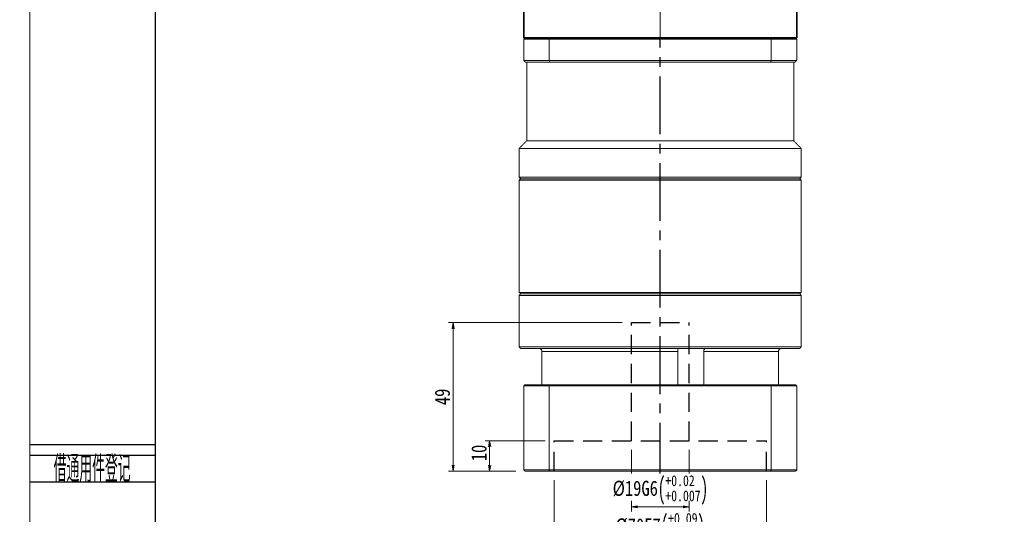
# Model space of a CAD drawing. Header units: millimetres. Extents: x -4 to 695, y -12 to 479.
# Tile 2 of 9: x -4 to 320, y 152 to 316. Entities that reach past the tile are written whole.
import ezdxf
from ezdxf.enums import TextEntityAlignment as Align

# ---------------------------------------------------------------- set-up
doc = ezdxf.new("R2010")
doc.units = ezdxf.units.MM
for name, pattern in [('CENTER2', [28.575, 19.05, -3.175, 3.175, -3.175]), ('DASHED2', [9.525, 6.35, -3.175]), ('点画线', [18, 12, -2, 2, -2])]:
    doc.linetypes.add(name, pattern=pattern)
for name, color, linetype in [('2细线层', 4, 'Continuous'), ('3中心线层', 1, 'CENTER2'), ('4虚线层', 6, 'DASHED2'), ('6文字层', 3, 'Continuous')]:
    doc.layers.add(name, color=color, linetype=linetype)
for name, color, linetype, lineweight in [('EB0', 7, 'Continuous', 35), ('中心线层', 1, '点画线', 18), ('图框_外框线', 7, 'Continuous', 18), ('尺寸线层', 3, 'Continuous', 18), ('粗实线层', 7, 'Continuous', 35)]:
    doc.layers.add(name, color=color, linetype=linetype, lineweight=lineweight)
doc.styles.add('PC_TEXTSTYLE', font='ISOCP.SHX', dxfattribs={"width": 0.707, "bigfont": 'GBCBIG.SHX'})
doc.styles.add('宋体', font='SimSun.ttf', dxfattribs={"width": 0.8})
doc.dimstyles.new('A水平标注$0', dxfattribs={"dimtxt": 3.5, "dimasz": 2, "dimexe": 1.5, "dimexo": 3, "dimgap": 1.1, "dimtad": 1, "dimtoh": 1, "dimdec": 4, "dimdsep": 46, "dimtxsty": '宋体', "dimblk": 'OPEN', "dimcen": 3, "dimclrd": 3, "dimclre": 3, "dimclrt": 6, "dimadec": 0, "dimazin": 0, "dimtm": 1e-09, "dimtfac": 1, "dimtdec": 4, "dimtix": 1, "dimtmove": 0, "dimatfit": 3, "dimldrblk": 'OPEN', "dimfxl": 0, "dimlwd": 13, "dimlwe": 13, "dimarcsym": 0})

# ---------------------------------------------------------------- blocks, each defined once
blk = doc.blocks.new('_Open')
at = {"color": 0, "linetype": 'ByBlock', "lineweight": -2}
for p, q in [((-1, 0.17), (0, 0)), ((-1, -0.17), (0, 0)), ((0, 0), (-1, 0))]:
    blk.add_line(p, q, dxfattribs=at)
blk = doc.blocks.new('*D36')
at = {"layer": 'Defpoints', "color": 0, "transparency": 16777216}
for p in [(171.73, 166.7), (241.73, 166.7), (241.73, 142.47)]:
    blk.add_point(p, dxfattribs=at)
at = {"layer": '尺寸线层', "color": 3, "lineweight": 13, "transparency": 16777216}
for p, q in [((171.73, 163.7), (171.73, 140.97)), ((241.73, 163.7), (241.73, 140.97)), ((173.73, 142.47), (239.73, 142.47))]:
    blk.add_line(p, q, dxfattribs=at)
at = {"layer": '尺寸线层', "color": 3, "lineweight": 13, "transparency": 16777216, "xscale": 2, "yscale": 2, "zscale": 2, "rotation": 180}
blk.add_blockref('_Open', (171.73, 142.47), dxfattribs=at)
at = {"layer": '尺寸线层', "color": 3, "lineweight": 13, "transparency": 16777216, "xscale": 2, "yscale": 2, "zscale": 2}
blk.add_blockref('_Open', (241.73, 142.47), dxfattribs=at)
at = {"layer": '尺寸线层', "color": 6, "transparency": 16777216, "insert": (206.73, 148.02), "char_height": 5, "attachment_point": 5, "style": '宋体', "bg_fill": 3, "box_fill_scale": 1.1, "bg_fill_color": 256, "bg_fill_true_color": 13158600, "bg_fill_transparency": 0}
blk.add_mtext('{\\A1;{%%c70}{}{E7\\H0.7143x;{\\H2x;\\W0.5;(}\\S+0.09^ +0.06;{\\H2x;\\W0.5;)}}}', dxfattribs=at)
blk = doc.blocks.new('*D37')
at = {"layer": 'Defpoints', "color": 0, "transparency": 16777216}
for p in [(197.27, 176.7), (216.27, 176.7)]:
    blk.add_point(p, dxfattribs=at)
at = {"layer": '尺寸线层', "color": 3, "lineweight": 13, "transparency": 16777216}
for p, q in [((197.27, 173.7), (197.27, 153.4)), ((216.27, 173.7), (216.27, 153.4)), ((199.27, 154.9), (214.27, 154.9))]:
    blk.add_line(p, q, dxfattribs=at)
at = {"layer": '尺寸线层', "color": 3, "lineweight": 13, "transparency": 16777216, "xscale": 2, "yscale": 2, "zscale": 2, "rotation": 180}
blk.add_blockref('_Open', (197.27, 154.9), dxfattribs=at)
at = {"layer": '尺寸线层', "color": 3, "lineweight": 13, "transparency": 16777216, "xscale": 2, "yscale": 2, "zscale": 2}
blk.add_blockref('_Open', (216.27, 154.9), dxfattribs=at)
at = {"layer": '尺寸线层', "color": 6, "transparency": 16777216, "insert": (206.77, 160.45), "char_height": 5, "attachment_point": 5, "style": '宋体', "bg_fill": 3, "box_fill_scale": 1.1, "bg_fill_color": 256, "bg_fill_true_color": 13158600, "bg_fill_transparency": 0}
blk.add_mtext('{\\A1;{%%c19}{}{G6\\H0.7143x;{\\H2x;\\W0.5;(}\\S+0.02^ +0.007;{\\H2x;\\W0.5;)}}}', dxfattribs=at)
at = {"layer": 'Defpoints', "color": 0, "transparency": 16777216}
blk.add_point((216.27, 154.9), dxfattribs=at)
blk = doc.blocks.new('*D38')
at = {"layer": 'Defpoints', "color": 0, "transparency": 16777216}
for p in [(171.77, 176.7), (150.51, 166.7), (162.13, 166.7)]:
    blk.add_point(p, dxfattribs=at)
at = {"layer": '尺寸线层', "color": 3, "lineweight": 13, "transparency": 16777216}
for p, q in [((168.77, 176.7), (149.01, 176.7)), ((150.51, 174.7), (150.51, 168.7)), ((159.13, 166.7), (149.01, 166.7))]:
    blk.add_line(p, q, dxfattribs=at)
at = {"layer": '尺寸线层', "color": 3, "lineweight": 13, "transparency": 16777216, "xscale": 2, "yscale": 2, "zscale": 2}
for p, rotation in [((150.51, 176.7), 90), ((150.51, 166.7), 270)]:
    blk.add_blockref('_Open', p, dxfattribs=dict(at, rotation=rotation))
at = {"layer": '尺寸线层', "color": 6, "transparency": 16777216, "insert": (147.01, 172.7), "char_height": 5, "attachment_point": 5, "rotation": 90, "style": '宋体', "bg_fill": 3, "box_fill_scale": 1.1, "bg_fill_color": 256, "bg_fill_true_color": 13158600, "bg_fill_transparency": 0}
blk.add_mtext('10', dxfattribs=at)
blk = doc.blocks.new('*D39')
at = {"layer": 'Defpoints', "color": 0, "transparency": 16777216}
for p in [(197.23, 215.7), (138.45, 166.7), (162.13, 166.7)]:
    blk.add_point(p, dxfattribs=at)
at = {"layer": '尺寸线层', "color": 3, "lineweight": 13, "transparency": 16777216}
for p, q in [((194.23, 215.7), (136.95, 215.7)), ((138.45, 213.7), (138.45, 168.7)), ((159.13, 166.7), (136.95, 166.7))]:
    blk.add_line(p, q, dxfattribs=at)
at = {"layer": '尺寸线层', "color": 3, "lineweight": 13, "transparency": 16777216, "xscale": 2, "yscale": 2, "zscale": 2}
for p, rotation in [((138.45, 215.7), 90), ((138.45, 166.7), 270)]:
    blk.add_blockref('_Open', p, dxfattribs=dict(at, rotation=rotation))
at = {"layer": '尺寸线层', "color": 6, "transparency": 16777216, "insert": (134.95, 191.2), "char_height": 5, "attachment_point": 5, "rotation": 90, "style": '宋体', "bg_fill": 3, "box_fill_scale": 1.1, "bg_fill_color": 256, "bg_fill_true_color": 13158600, "bg_fill_transparency": 0}
blk.add_mtext('49', dxfattribs=at)

msp = doc.modelspace()

# ---------------------------------------------------------------- linework, layer by layer
at = {"color": 7, "linetype": 'Continuous', "lineweight": 15}
for p, q in [((161.7267, 309.19657), (170.13435, 309.19657)), ((161.7267, 302.19657), (161.7267, 309.19657)), ((170.31241, 309.69657), (162.2267, 309.69657)), ((170.13435, 309.19657), (170.13435, 302.19657)), ((170.13435, 309.19657), (243.31904, 309.19657)), ((243.14098, 309.69657), (170.31241, 309.69657)), ((251.2267, 309.69657), (243.14098, 309.69657)), ((243.31904, 309.19657), (251.7267, 309.19657)), ((243.31904, 302.19657), (243.31904, 309.19657)), ((251.7267, 309.19657), (251.7267, 302.19657)), ((170.13435, 302.19657), (161.7267, 302.19657)), ((243.31904, 302.19657), (170.13435, 302.19657)), ((251.7267, 302.19657), (243.31904, 302.19657)), ((162.2267, 301.69657), (170.31241, 301.69657)), ((170.31241, 301.69657), (243.14098, 301.69657)), ((243.14098, 301.69657), (251.2267, 301.69657)), ((253.2267, 273.19657), (160.2267, 273.19657)), ((250.7267, 275.69657), (162.7267, 275.69657)), ((253.2267, 263.69657), (160.2267, 263.69657)), ((206.7267, 263.19657), (160.7267, 263.19657)), ((160.7267, 263.19657), (252.7267, 263.19657)), ((252.7267, 263.19657), (206.7267, 263.19657)), ((160.2267, 262.69657), (206.7267, 262.69657)), ((206.7267, 262.69657), (253.2267, 262.69657)), ((253.2267, 225.69657), (160.2267, 225.69657)), ((160.2267, 224.69657), (206.7267, 224.69657)), ((160.7267, 225.19657), (252.7267, 225.19657)), ((206.7267, 225.19657), (160.7267, 225.19657)), ((252.7267, 225.19657), (206.7267, 225.19657)), ((206.7267, 224.69657), (253.2267, 224.69657)), ((253.2267, 207.69657), (160.2267, 207.69657)), ((160.7267, 207.19657), (252.7267, 207.19657)), ((167.72593, 206.19657), (212.55513, 206.19657)), ((167.72593, 195.19657), (167.72593, 206.19657)), ((212.55513, 206.19657), (212.55513, 195.19657)), ((221.08654, 195.19657), (221.08654, 206.19657)), ((221.08654, 206.19657), (245.72746, 206.19657)), ((245.72746, 206.19657), (245.72746, 195.19657)), ((161.7267, 194.79657), (170.13435, 194.79657)), ((161.7267, 194.79657), (161.7267, 167.09657)), ((170.27673, 195.19657), (162.1267, 195.19657)), ((170.13435, 194.79657), (243.31904, 194.79657)), ((170.13435, 194.79657), (170.13435, 167.09657)), ((243.17666, 195.19657), (170.27673, 195.19657)), ((251.3267, 195.19657), (243.17666, 195.19657)), ((243.31904, 194.79657), (243.31904, 167.09657)), ((243.31904, 194.79657), (251.7267, 194.79657)), ((251.7267, 194.79657), (251.7267, 167.09657)), ((170.13435, 167.09657), (161.7267, 167.09657)), ((162.1267, 166.69657), (170.27673, 166.69657)), ((243.31904, 167.09657), (170.13435, 167.09657)), ((170.27673, 166.69657), (243.17666, 166.69657)), ((243.17666, 166.69657), (251.3267, 166.69657)), ((251.7267, 167.09657), (243.31904, 167.09657))]:
    msp.add_line(p, q, dxfattribs=at)
for points in [[(162.2267, 309.69657), (161.7267, 309.19657)], [(170.31241, 309.69657), (170.13435, 309.19657)], [(243.14098, 309.69657), (243.31904, 309.19657)], [(251.2267, 309.69657), (251.7267, 309.19657)], [(161.7267, 302.19657), (162.2267, 301.69657)], [(170.13435, 302.19657), (170.31241, 301.69657)], [(243.31904, 302.19657), (243.14098, 301.69657)], [(251.2267, 301.69657), (251.7267, 302.19657)], [(162.7267, 275.69657), (162.7267, 301.69657)], [(250.7267, 301.69657), (250.7267, 275.69657)], [(160.2267, 273.19657), (162.7267, 275.69657)], [(160.2267, 263.69657), (160.2267, 273.19657)], [(250.7267, 275.69657), (253.2267, 273.19657)], [(253.2267, 273.19657), (253.2267, 263.69657)], [(160.7267, 263.19657), (160.2267, 263.69657)], [(160.2267, 262.69657), (160.7267, 263.19657)], [(253.2267, 263.69657), (252.7267, 263.19657)], [(252.7267, 263.19657), (253.2267, 262.69657)], [(160.2267, 225.69657), (160.2267, 262.69657)], [(253.2267, 262.69657), (253.2267, 225.69657)], [(160.7267, 225.19657), (160.2267, 225.69657)], [(160.2267, 224.69657), (160.7267, 225.19657)], [(160.2267, 207.69657), (160.2267, 224.69657)], [(253.2267, 225.69657), (252.7267, 225.19657)], [(252.7267, 225.19657), (253.2267, 224.69657)], [(253.2267, 224.69657), (253.2267, 207.69657)], [(160.7267, 207.19657), (160.2267, 207.69657)], [(253.2267, 207.69657), (252.7267, 207.19657)], [(161.7267, 194.79657), (162.1267, 195.19657)], [(170.13435, 194.79657), (170.27673, 195.19657)], [(243.31904, 194.79657), (243.17666, 195.19657)], [(251.3267, 195.19657), (251.7267, 194.79657)], [(161.7267, 167.09657), (162.1267, 166.69657)], [(170.27673, 166.69657), (170.13435, 167.09657)], [(243.17666, 166.69657), (243.31904, 167.09657)], [(251.3267, 166.69657), (251.7267, 167.09657)]]:
    msp.add_open_spline(points, degree=1, dxfattribs=at)
for points, knots in [([(167.72593, 206.19657), (167.7157, 206.30666), (167.69523, 206.5268), (167.53566, 206.82169), (167.29644, 207.04962), (167.01895, 207.17736), (166.82845, 207.191), (166.75047, 207.19657)], [0, 0, 0, 0, 0.20903468, 0.41802702, 0.631427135, 0.849138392, 1, 1, 1, 1]), ([(212.52511, 207.07305), (212.52464, 207.06558), (212.52166, 207.01849), (212.53431, 206.83531), (212.55048, 206.5423), (212.55358, 206.31183), (212.55513, 206.19657)], [0, 0, 0, 0, 0.058585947, 0.369068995, 0.684466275, 1, 1, 1, 1]), ([(221.08654, 206.19657), (221.09317, 206.30666), (221.10642, 206.5268), (221.20576, 206.82169), (221.3422, 207.04962), (221.48386, 207.17736), (221.56639, 207.191), (221.60017, 207.19657)], [0, 0, 0, 0, 0.20903468, 0.41802702, 0.631427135, 0.849138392, 1, 1, 1, 1]), ([(246.70292, 207.19657), (246.68603, 207.1963), (246.56071, 207.19422), (246.32848, 207.14089), (246.04782, 206.96564), (245.83892, 206.70223), (245.73937, 206.42838), (245.73049, 206.25557), (245.72746, 206.19657)], [0, 0, 0, 0, 0.032681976, 0.242401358, 0.454080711, 0.670711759, 0.887588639, 1, 1, 1, 1])]:
    msp.add_open_spline(points, degree=3, knots=knots, dxfattribs=at)
at = {"layer": '2细线层'}
for p, q in [((-0.89913, 175.52804), (40.29247, 175.52804)), ((-0.89913, 172.00914), (40.29247, 172.00914)), ((-0.89913, 163.21188), (40.29247, 163.21188))]:
    msp.add_line(p, q, dxfattribs=at)
at = {"layer": '3中心线层'}
msp.add_line((206.73008, 163.57633), (206.7267, 309.69657), dxfattribs=at)
at = {"layer": '4虚线层'}
for p, q in [((197.22915, 215.69657), (216.22915, 215.69657)), ((197.27197, 176.69613), (197.22915, 215.69657)), ((216.27197, 176.69613), (216.22915, 215.69657)), ((171.73002, 166.69657), (171.77197, 176.69613)), ((171.77197, 176.69613), (241.77197, 176.69613)), ((241.73002, 166.69657), (241.77197, 176.69613))]:
    msp.add_line(p, q, dxfattribs=at)
at = {"layer": 'EB0'}
msp.add_line((251.7267, 309.69657), (161.7267, 309.69657), dxfattribs=at)
at = {"layer": '中心线层'}
msp.add_line((206.7267, 309.69657), (206.7267, 415.69657), dxfattribs=at)
at = {"layer": '图框_外框线', "color": 3}
msp.add_lwpolyline([(-1.04482, -12.20354), (693.42179, -12.20354), (693.42179, 478.88356), (-1.04482, 478.88356)], close=True, dxfattribs=at)
at = {"layer": '图框_外框线', "color": 3, "lineweight": 25}
msp.add_lwpolyline([(40.29247, -3.93608), (685.15433, -3.93608), (685.15433, 470.6161), (40.29247, 470.6161)], close=True, dxfattribs=at)
at = {"layer": '粗实线层'}
for p, q in [((161.7267, 322.69657), (161.7267, 309.69657)), ((251.7267, 309.69657), (251.7267, 322.69657)), ((161.7267, 309.69657), (251.7267, 309.69657))]:
    msp.add_line(p, q, dxfattribs=at)

# ---------------------------------------------------------------- texts
at = {"layer": '6文字层', "color": 3, "style": 'PC_TEXTSTYLE', "width": 0.667}
msp.add_text('借通用件登记', height=8.797261, dxfattribs=at).set_placement((19.4733, 167.84378), align=Align.MIDDLE)

# ---------------------------------------------------------------- next in the draw order: dimensions: what is measured, and where the dimension line sits
at = {"layer": '尺寸线层'}
dim = msp.add_linear_dim(base=(241.73002, 142.46705), p1=(171.73002, 166.69657), p2=(241.73002, 166.69657), text='{\\A1;{%%c<>}{}{E7\\H0.7143x;{\\H2x;\\W0.5;(}\\S+0.09^ +0.06;{\\H2x;\\W0.5;)}}}', dimstyle='A水平标注$0', override={"dimtxt": 5, "dimgap": 1, "dimdec": 1, "dimpost": '<>', "dimblk": 'Open', "dimtp": 0.09, "dimtm": -0.06, "dimtdec": 2, "dimtvp": 0.1, "dimtfill": 1, "dimtfillclr": 256, "dimtzin": 8}, dxfattribs=at)
dim.commit()
dim.dimension.update_dxf_attribs({"geometry": '*D36', "text_midpoint": (206.73002, 142.46705), "dimtype": 160})

# ---------------------------------------------------------------- next in the draw order: dimensions: what is measured, and where the dimension line sits
dim = msp.add_linear_dim(base=(216.27197, 154.90436), p1=(197.27197, 176.69613), p2=(216.27197, 176.69613), text='{\\A1;{%%c<>}{}{G6\\H0.7143x;{\\H2x;\\W0.5;(}\\S+0.02^ +0.007;{\\H2x;\\W0.5;)}}}', dimstyle='A水平标注$0', override={"dimtxt": 5, "dimgap": 1, "dimdec": 1, "dimpost": '<>', "dimblk": 'Open', "dimtp": 0.02, "dimtm": -0.007, "dimtdec": 3, "dimtvp": 0.1, "dimtfill": 1, "dimtfillclr": 256, "dimtzin": 8}, dxfattribs=at)
dim.commit()
dim.dimension.update_dxf_attribs({"geometry": '*D37', "text_midpoint": (206.77197, 154.90436), "dimtype": 160})

# ---------------------------------------------------------------- next in the draw order: dimensions: what is measured, and where the dimension line sits
dim = msp.add_linear_dim(base=(150.50766, 166.69657), p1=(171.77197, 176.69613), p2=(162.1267, 166.69657), angle=90, dimstyle='A水平标注$0', override={"dimtxt": 5, "dimgap": 1, "dimdec": 1, "dimpost": '<>', "dimtvp": 0.1}, dxfattribs=at)
dim.commit()
dim.dimension.update_dxf_attribs({"geometry": '*D38', "text_midpoint": (150.50766, 172.69635), "dimtype": 160})

# ---------------------------------------------------------------- next in the draw order: dimensions: what is measured, and where the dimension line sits
dim = msp.add_linear_dim(base=(138.45082, 166.69657), p1=(197.22915, 215.69657), p2=(162.1267, 166.69657), angle=90, dimstyle='A水平标注$0', override={"dimtxt": 5, "dimgap": 1, "dimdec": 1, "dimpost": '<>', "dimtvp": 0.1}, dxfattribs=at)
dim.commit()
dim.dimension.update_dxf_attribs({"geometry": '*D39', "text_midpoint": (138.45082, 191.19657), "dimtype": 160})

doc.saveas('drawing.dxf')
